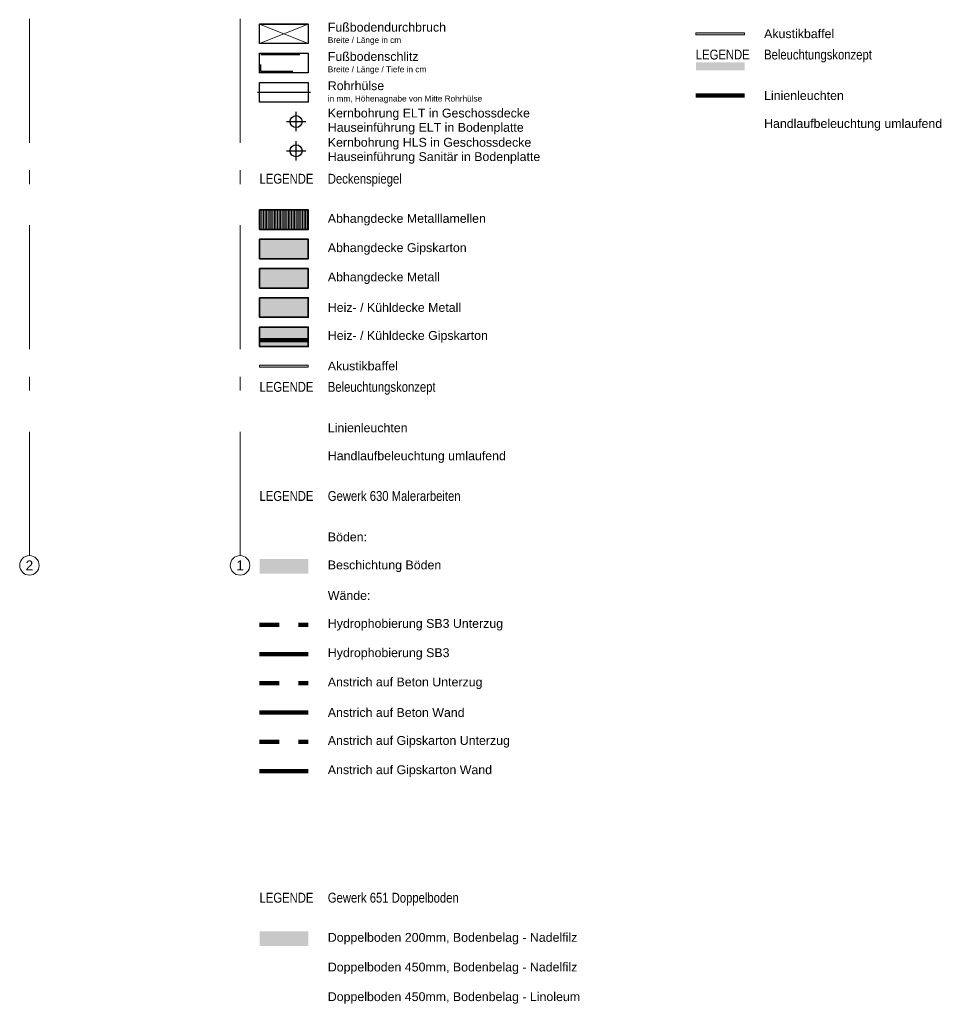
# Model space of a CAD drawing. Header units: metres. Extents: x -167 to 152, y -127 to 99.
# Tile 4 of 225: x -6 to 18, y -77 to -51. Entities that reach past the tile are written whole.
import ezdxf

# ---------------------------------------------------------------- set-up
doc = ezdxf.new("R2010")
doc.units = ezdxf.units.M
for name, pattern in [('Achsen 01', [5.291531, 3.175, -1.058062, 0.352704, -0.705764]), ('gestrichelt - 01', [2, 1, -1]), ('gestrichelt - 05', [1, 0.5, -0.5]), ('ISO-04 Lang gestrichelt punktiert', [7.747, 6.096, -0.762, 0.127, -0.762])]:
    doc.linetypes.add(name, pattern=pattern)
for name, color, linetype, lineweight, true_color in [('027_Tischlerarbeiten-360 Akustikdecke', 7, 'Continuous', 9, 0xa6a6a6), ('031_Metallbauarbeiten-350 Lamellendecke DS', 7, 'Continuous', 35, 0x666666), ('034_Maler_Lackierarbeiten-Wände Anstrich', 150, 'Continuous', 100, 0x007fff), ('AV1-Achsen', 1, 'Achsen 01', 18, 0xff0000), ('AV1-Handlaufleuchten', 7, 'Continuous', 100, 0xfcf305), ('AV1-Linienleuchten', 7, 'Continuous', 35, 0x777777)]:
    doc.layers.add(name, color=color, linetype=linetype, lineweight=lineweight, true_color=true_color)
for name, color, linetype, lineweight in [('034_Maler_Lackierarbeiten-Böden Beschichtung', 7, 'Continuous', 5), ('_GRU (2D)', 7, 'Continuous', 9), ('_Legende (2D)', 7, 'Continuous', 9), ('AV1-Brandschutzkonzept-Brandschutzkonzept', 7, 'Continuous', 5), ('Keine', 7, 'Continuous', 9)]:
    doc.layers.add(name, color=color, linetype=linetype, lineweight=lineweight)
doc.styles.add('Arial', font='arial.ttf')
doc.styles.add('Arial Narrow', font='ARIALN.TTF')

# ---------------------------------------------------------------- blocks, each defined once
blk = doc.blocks.new('Group-824')
at = {"layer": 'Keine', "color": 212, "lineweight": 9, "flags": 128}
for points in [[(1.75, -52.083), (0.5, -51.583), (1.75, -51.583)], [(0.5, -52.083), (1.75, -51.583), (0.5, -51.583)]]:
    blk.add_lwpolyline(points, close=True, dxfattribs=at)
blk = doc.blocks.new('Legende (2D)')
at = {"layer": '027_Tischlerarbeiten-360 Akustikdecke', "linetype": 'Continuous', "lineweight": 0}
for points in [[(11.6867, -51.8084), (12.9367, -51.8084), (12.9367, -51.8584), (11.6867, -51.8584)], [(0.5004, -60.3251), (1.7504, -60.3251), (1.7504, -60.3751), (0.5004, -60.3751)]]:
    blk.add_hatch(color=254, dxfattribs=at).paths.add_polyline_path(points)
at = {"layer": '031_Metallbauarbeiten-350 Lamellendecke DS', "linetype": 'Continuous', "lineweight": 0, "transparency": 33554508}
for color, points in [(254, [(0.5004, -56.3501), (1.7504, -56.3501), (1.7504, -56.8501), (0.5004, -56.8501)]), (106, [(0.5004, -57.1001), (1.7504, -57.1001), (1.7504, -57.6001), (0.5004, -57.6001)]), (254, [(0.5004, -57.8501), (1.7504, -57.8501), (1.7504, -58.3501), (0.5004, -58.3501)])]:
    blk.add_hatch(color=color, dxfattribs=at).paths.add_polyline_path(points)
at = {"layer": '031_Metallbauarbeiten-350 Lamellendecke DS', "linetype": 'Continuous', "lineweight": 9, "transparency": 33554508}
h = blk.add_hatch(dxfattribs=at)
h.set_pattern_fill('Lamellendecke', color=252, style=0, pattern_type=2)
h.set_pattern_definition([(90, (0, 0), (0.04, 0), [])])
h.paths.add_polyline_path([(0.5004, -56.3501), (1.7504, -56.3501), (1.7504, -56.8501), (0.5004, -56.8501)])
at = {"layer": '031_Metallbauarbeiten-350 Lamellendecke DS', "linetype": 'Continuous', "lineweight": 0, "transparency": 33554470}
blk.add_hatch(color=165, dxfattribs=at).paths.add_polyline_path([(0.5004, -58.6001), (1.7504, -58.6001), (1.7504, -59.1001), (0.5004, -59.1001)])
at = {"layer": '031_Metallbauarbeiten-350 Lamellendecke DS', "linetype": 'Continuous', "lineweight": 0, "transparency": 33554483}
blk.add_hatch(color=55, dxfattribs=at).paths.add_polyline_path([(0.5004, -59.3501), (1.7504, -59.3501), (1.7504, -59.8501), (0.5004, -59.8501)])
at = {"layer": '027_Tischlerarbeiten-360 Akustikdecke', "flags": 128}
for points in [[(11.6867, -51.8084), (12.9367, -51.8084), (12.9367, -51.8584), (11.6867, -51.8584)], [(0.5004, -60.3251), (1.7504, -60.3251), (1.7504, -60.3751), (0.5004, -60.3751)]]:
    blk.add_lwpolyline(points, close=True, dxfattribs=at)
at = {"layer": '031_Metallbauarbeiten-350 Lamellendecke DS', "color": 251, "linetype": 'Continuous', "lineweight": 35, "transparency": 33554687, "flags": 128}
for points in [[(0.5004, -56.3501), (1.7504, -56.3501), (1.7504, -56.8501), (0.5004, -56.8501)], [(0.5004, -57.8501), (1.7504, -57.8501), (1.7504, -58.3501), (0.5004, -58.3501)], [(0.5004, -58.6001), (1.7504, -58.6001), (1.7504, -59.1001), (0.5004, -59.1001)], [(0.5004, -59.3501), (1.7504, -59.3501), (1.7504, -59.8501), (0.5004, -59.8501)]]:
    blk.add_lwpolyline(points, close=True, dxfattribs=at)
at = {"layer": '031_Metallbauarbeiten-350 Lamellendecke DS', "color": 106, "linetype": 'Continuous', "lineweight": 35, "transparency": 33554687, "flags": 128}
blk.add_lwpolyline([(0.5004, -57.1001), (1.7504, -57.1001), (1.7504, -57.6001), (0.5004, -57.6001)], close=True, dxfattribs=at)
at = {"layer": '034_Maler_Lackierarbeiten-Böden Beschichtung', "color": 30}
blk.add_solid([(0.5004, -65.6734), (1.7504, -65.6734), (0.5004, -65.2984), (1.7504, -65.2984)], dxfattribs=at)
at = {"layer": '034_Maler_Lackierarbeiten-Böden Beschichtung', "color": 200, "transparency": 33554559}
blk.add_solid([(0.5004, -75.2103), (1.7504, -75.2103), (0.5004, -74.8353), (1.7504, -74.8353)], dxfattribs=at)
at = {"layer": '034_Maler_Lackierarbeiten-Wände Anstrich', "color": 4, "linetype": 'gestrichelt - 05', "lineweight": 100, "transparency": 33554687}
blk.add_line((0.5004, -66.981), (1.7504, -66.981), dxfattribs=at)
at = {"layer": '034_Maler_Lackierarbeiten-Wände Anstrich', "color": 4, "linetype": 'Continuous', "lineweight": 100, "transparency": 33554687}
blk.add_line((0.5004, -67.731), (1.7504, -67.731), dxfattribs=at)
at = {"layer": '034_Maler_Lackierarbeiten-Wände Anstrich', "color": 106, "linetype": 'gestrichelt - 05', "lineweight": 100, "transparency": 33554687}
blk.add_line((0.5004, -68.481), (1.7504, -68.481), dxfattribs=at)
at = {"layer": '034_Maler_Lackierarbeiten-Wände Anstrich', "color": 106, "linetype": 'Continuous', "lineweight": 100, "transparency": 33554687}
blk.add_line((0.5004, -69.231), (1.7504, -69.231), dxfattribs=at)
at = {"layer": '034_Maler_Lackierarbeiten-Wände Anstrich', "color": 150, "linetype": 'gestrichelt - 05', "lineweight": 100, "transparency": 33554687}
blk.add_line((0.5004, -69.981), (1.7504, -69.981), dxfattribs=at)
at = {"layer": '034_Maler_Lackierarbeiten-Wände Anstrich'}
blk.add_line((0.5004, -70.731), (1.7504, -70.731), dxfattribs=at)
at = {"layer": 'AV1-Handlaufleuchten', "lineweight": 140}
for p, q in [((11.6867, -53.4176), (12.9367, -53.4176)), ((0.4996, -59.6843), (1.7496, -59.6843))]:
    blk.add_line(p, q, dxfattribs=at)
at = {"layer": 'AV1-Linienleuchten', "color": 2, "linetype": 'Continuous'}
for points in [[(11.6867, -52.7676), (12.9367, -52.7676), (11.6867, -52.5676), (12.9367, -52.5676)], [(0.4996, -59.0343), (1.7496, -59.0343), (0.4996, -58.8343), (1.7496, -58.8343)]]:
    blk.add_solid(points, dxfattribs=at)
at = {"layer": '034_Maler_Lackierarbeiten-Böden Beschichtung', "color": 7, "transparency": 33554687, "attachment_point": 4, "line_spacing_factor": 0.969122, "style": 'Arial'}
for s, insert, char_height in [('Böden:', (2.2504, -64.731), 0.22696), ('Beschichtung Böden', (2.2504, -65.481), 0.226963), ('Doppelboden 200mm, Bodenbelag - Nadelfilz', (2.2504, -75.0277), 0.226963), ('Doppelboden 450mm, Bodenbelag - Nadelfilz', (2.2504, -75.7876), 0.226963), ('Doppelboden 450mm, Bodenbelag - Linoleum ', (2.2504, -76.5474), 0.226963)]:
    blk.add_mtext(s, dxfattribs=dict(at, insert=insert, char_height=char_height))
at = {"layer": '034_Maler_Lackierarbeiten-Wände Anstrich', "color": 7, "transparency": 33554687, "char_height": 0.226963, "attachment_point": 4, "line_spacing_factor": 0.969122, "style": 'Arial'}
for s, insert in [('Hydrophobierung SB3 Unterzug', (2.2504, -66.981)), ('Hydrophobierung SB3', (2.2504, -67.731)), ('Anstrich auf Beton Unterzug', (2.2504, -68.481)), ('Anstrich auf Beton Wand', (2.2504, -69.231)), ('Anstrich auf Gipskarton Unterzug', (2.2504, -69.981)), ('Anstrich auf Gipskarton Wand', (2.2504, -70.731))]:
    blk.add_mtext(s, dxfattribs=dict(at, insert=insert))
at = {"layer": 'AV1-Brandschutzkonzept-Brandschutzkonzept', "color": 7, "transparency": 33554687, "insert": (2.2504, -66.231), "char_height": 0.22696, "attachment_point": 4, "line_spacing_factor": 0.969122, "style": 'Arial'}
blk.add_mtext('Wände:', dxfattribs=at)
at = {"layer": 'Keine', "color": 7, "transparency": 33554687}
for s, insert, char_height, attachment_point, line_spacing_factor, style in [('Fußbodendurchbruch\\P{\\H0.6667x;Breite / Länge in cm}', (2.2504, -51.8334), 0.226963, 4, 0.969122, 'Arial'), ('Akustikbaffel', (13.4367, -51.8334), 0.226963, 4, 0.969122, 'Arial'), ('LEGENDE', (11.6867, -52.2406), 0.25218, 1, 0.966594, 'Arial Narrow'), ('Fußbodenschlitz\\P{\\H0.6667x;Breite / Länge / Tiefe in cm}', (2.2504, -52.5834), 0.226963, 4, 0.969122, 'Arial'), ('Rohrhülse\\P{\\H0.6667x;in mm, Höhenagnabe von Mitte Rohrhülse}', (2.2504, -53.3334), 0.226963, 4, 0.969122, 'Arial'), ('Linienleuchten', (13.4367, -53.4176), 0.226963, 4, 0.969122, 'Arial'), ('Kernbohrung ELT in Geschossdecke\\PHauseinführung ELT in Bodenplatte', (2.2504, -54.0834), 0.226963, 4, 0.969122, 'Arial'), ('Handlaufbeleuchtung umlaufend', (13.4367, -54.1676), 0.226963, 4, 0.969122, 'Arial'), ('Kernbohrung HLS in Geschossdecke\\PHauseinführung Sanitär in Bodenplatte', (2.2504, -54.8334), 0.226963, 4, 0.969122, 'Arial'), ('LEGENDE', (0.5004, -55.4232), 0.25218, 1, 0.966594, 'Arial Narrow'), ('Abhangdecke Metalllamellen', (2.2504, -56.6001), 0.226963, 4, 0.969122, 'Arial'), ('Abhangdecke Gipskarton', (2.2504, -57.3501), 0.226963, 4, 0.969122, 'Arial'), ('Abhangdecke Metall', (2.2504, -58.1001), 0.226963, 4, 0.969122, 'Arial'), ('Heiz- / Kühldecke Metall', (2.2504, -58.8501), 0.226963, 4, 0.969122, 'Arial'), ('Heiz- / Kühldecke Gipskarton', (2.2504, -59.6001), 0.226963, 4, 0.969122, 'Arial'), ('Akustikbaffel', (2.2504, -60.3501), 0.226963, 4, 0.969122, 'Arial'), ('LEGENDE', (0.5004, -60.7574), 0.25218, 1, 0.966594, 'Arial Narrow'), ('Linienleuchten', (2.2504, -61.9343), 0.226963, 4, 0.969122, 'Arial'), ('Handlaufbeleuchtung umlaufend', (2.2504, -62.6843), 0.226963, 4, 0.969122, 'Arial'), ('LEGENDE', (0.5004, -63.5541), 0.25218, 1, 0.966594, 'Arial Narrow'), ('LEGENDE', (0.5004, -73.8508), 0.25218, 1, 0.966594, 'Arial Narrow')]:
    blk.add_mtext(s, dxfattribs=dict(at, insert=insert, char_height=char_height, attachment_point=attachment_point, line_spacing_factor=line_spacing_factor, style=style))
at = {"layer": 'Keine', "color": 253, "transparency": 33554687, "char_height": 0.252181, "attachment_point": 1, "line_spacing_factor": 0.966594, "style": 'Arial Narrow'}
for s, insert in [('Beleuchtungskonzept', (13.4367, -52.2406)), ('Deckenspiegel', (2.2504, -55.4232)), ('Beleuchtungskonzept', (2.2504, -60.7574)), ('Gewerk 630 Malerarbeiten', (2.2504, -63.5541)), ('Gewerk 651 Doppelboden', (2.2504, -73.8508))]:
    blk.add_mtext(s, dxfattribs=dict(at, insert=insert))
at = {"color": 255, "linetype": 'Continuous', "lineweight": 25, "transparency": 33554687}
for points in [[(0.5004, -51.5834), (1.7504, -51.5834), (1.7504, -52.0834), (0.5004, -52.0834)], [(0.5004, -52.3334), (1.7504, -52.3334), (1.7504, -52.8334), (0.5004, -52.8334)], [(0.5004, -53.0834), (1.7504, -53.0834), (1.7504, -53.5834), (0.5004, -53.5834)], [(1.4379, -53.9311), (1.5456, -53.9757), (1.5902, -54.0834), (1.5456, -54.1912), (1.4379, -54.2358), (1.3301, -54.1912), (1.2855, -54.0834), (1.3301, -53.9757)], [(1.4379, -54.6811), (1.5456, -54.7257), (1.5902, -54.8334), (1.5456, -54.9412), (1.4379, -54.9858), (1.3301, -54.9412), (1.2855, -54.8334), (1.3301, -54.7257)]]:
    blk.add_wipeout(points, dxfattribs=at).dxf.layer = 'Keine'
at = {"layer": 'Keine', "color": 212, "linetype": 'ISO-04 Lang gestrichelt punktiert', "lineweight": 25, "transparency": 33554687}
blk.add_line((0.4446, -53.3334), (1.8061, -53.3334), dxfattribs=at)
at = {"layer": 'Keine', "color": 212, "linetype": 'Continuous', "lineweight": 25, "transparency": 33554687}
for p, q in [((1.4379, -54.3334), (1.4379, -53.8334)), ((1.1879, -54.0834), (1.6879, -54.0834))]:
    blk.add_line(p, q, dxfattribs=at)
at = {"layer": 'Keine', "color": 165, "linetype": 'Continuous', "lineweight": 25, "transparency": 33554687}
for p, q in [((1.4379, -55.0834), (1.4379, -54.5834)), ((1.1879, -54.8334), (1.6879, -54.8334))]:
    blk.add_line(p, q, dxfattribs=at)
at = {"layer": 'Keine', "color": 212, "linetype": 'Continuous', "lineweight": 25, "transparency": 33554687, "flags": 128}
for points in [[(0.5004, -51.5834), (1.7504, -51.5834), (1.7504, -52.0834), (0.5004, -52.0834)], [(0.5004, -52.3334), (1.7504, -52.3334), (1.7504, -52.8334), (0.5004, -52.8334)], [(0.5004, -53.0834), (1.7504, -53.0834), (1.7504, -53.5834), (0.5004, -53.5834)]]:
    blk.add_lwpolyline(points, close=True, dxfattribs=at)
at = {"layer": 'Keine', "color": 212, "linetype": 'Continuous', "lineweight": 25, "transparency": 33554687}
blk.add_circle((1.4379, -54.0834), 0.1524, dxfattribs=at)
at = {"layer": 'Keine', "color": 165, "linetype": 'Continuous', "lineweight": 25, "transparency": 33554687}
blk.add_circle((1.4379, -54.8334), 0.1524, dxfattribs=at)
at = {"layer": 'Keine', "color": 7}
blk.add_blockref('Group-824', (0, 0), dxfattribs=at)
at = {"color": 255, "linetype": 'gestrichelt - 01', "lineweight": 25, "transparency": 33554687}
blk.add_wipeout([(0.5304, -52.3634), (1.7204, -52.3634), (1.7204, -52.8034), (0.5304, -52.8034)], dxfattribs=at).dxf.layer = 'Keine'
at = {"layer": 'Keine', "color": 212, "linetype": 'gestrichelt - 01', "lineweight": 25, "transparency": 33554687, "flags": 128}
blk.add_lwpolyline([(0.5304, -52.3634), (1.7204, -52.3634), (1.7204, -52.8034), (0.5304, -52.8034)], close=True, dxfattribs=at)
blk = doc.blocks.new('Group-736')
at = {"layer": 'AV1-Achsen'}
blk.add_line((0, -65.209), (0, -33.809), dxfattribs=at)
at = {"layer": 'AV1-Achsen', "linetype": 'Continuous'}
for centre in [(0, -33.559), (0, -65.459)]:
    blk.add_circle(centre, 0.25, dxfattribs=at)
at = {"layer": 'AV1-Achsen', "char_height": 0.252, "attachment_point": 5, "line_spacing_factor": 0.969122, "style": 'Arial'}
for insert in [(0, -33.559), (0, -65.459)]:
    blk.add_mtext('1', dxfattribs=dict(at, insert=insert))
blk = doc.blocks.new('Group-737')
at = {"layer": 'AV1-Achsen'}
blk.add_line((-5.4, -65.209), (-5.4, -33.809), dxfattribs=at)
at = {"layer": 'AV1-Achsen', "linetype": 'Continuous'}
for centre in [(-5.4, -33.559), (-5.4, -65.459)]:
    blk.add_circle(centre, 0.25, dxfattribs=at)
at = {"layer": 'AV1-Achsen', "char_height": 0.252, "attachment_point": 5, "line_spacing_factor": 0.969122, "style": 'Arial'}
for insert in [(-5.4, -33.559), (-5.4, -65.459)]:
    blk.add_mtext('2', dxfattribs=dict(at, insert=insert))
blk = doc.blocks.new('GRU (2D)')
at = {"layer": 'AV1-Achsen', "color": 7}
for name in ['Group-737', 'Group-736']:
    blk.add_blockref(name, (0, 0), dxfattribs=at)

msp = doc.modelspace()

# ---------------------------------------------------------------- block references
at = {"layer": '_Legende (2D)'}
msp.add_blockref('Legende (2D)', (0, 0), dxfattribs=at)

# ---------------------------------------------------------------- next in the draw order: block references
at = {"layer": '_GRU (2D)'}
msp.add_blockref('GRU (2D)', (0, 0), dxfattribs=at)

doc.saveas('drawing.dxf')
